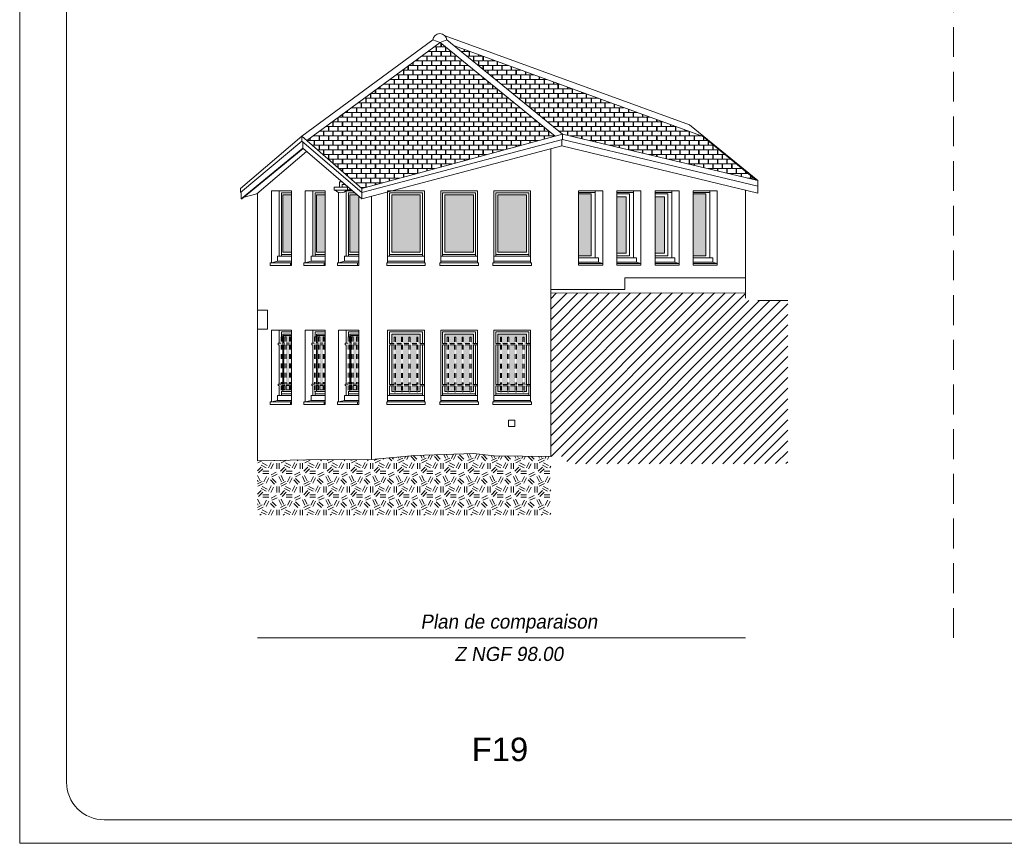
# Model space of a CAD drawing. Extents: x 1304067 to 1304684, y 94 to 123.
# Tile 49 of 57: x 1304509 to 1304530, y 94 to 111. Entities that reach past the tile are written whole.
import ezdxf
from ezdxf.enums import TextEntityAlignment as Align

# ---------------------------------------------------------------- set-up
doc = ezdxf.new("R2010")
doc.units = 0
doc.header["$LTSCALE"] = 0.1
doc.linetypes.add('CACHE', pattern=[9.525, 6.35, -3.175])
doc.linetypes.add('Grille', pattern=[0.4, 0.2, -0.2])
doc.layers.get('0').update_dxf_attribs({"lineweight": 9})
for name, color, linetype, lineweight in [('0_Cadre', 7, 'Continuous', 9), ('_Alti', 115, 'Continuous', 9), ('_Fenêtres', 39, 'Continuous', 9), ('_Fenêtres_Habillage', 7, 'Continuous', 9), ('_TN', 37, 'Continuous', 9), ('_Toiture', 250, 'Continuous', 9), ('Bâti_Hachure', 254, 'Continuous', 9), ('Bâti_Ligne', 7, 'Continuous', 9), ('Equipement façade', 251, 'Continuous', 9), ('Garde-corps', 251, 'Grille', 9)]:
    doc.layers.add(name, color=color, linetype=linetype, lineweight=lineweight)
doc.layers.add('_Toiture_Habillage', color=7, linetype='Continuous', lineweight=9, true_color=0xa84e24)
doc.styles.add('ECRITURE2', font='BKANT.TTF', dxfattribs={"width": 1.001, "oblique": 18})
doc.styles.get("Standard").update_dxf_attribs({"font": 'arial.ttf'})
pattern_1 = [(90, (0, 0), (-0.2, 0.2), [0.1, -0.1]), (90, (0.008, 0), (-0.2, 0.2), [0.1, -0.1]), (0, (0, 0.1), (0.2, 0.2), [0.096, -0.104]), (0, (0.104, 0.1), (0.2, 0.2), [0.096, -0.104]), (90, (0.096, 0.1), (-0.2, 0.2), [0.1, -0.1]), (90, (0.104, 0.1), (-0.2, 0.2), [0.1, -0.1]), (0, (0.008, 0), (0.2, 0.2), [0.192, -0.008])]

msp = doc.modelspace()

# ---------------------------------------------------------------- hatches: boundary and pattern name
at = {"layer": '_Fenêtres_Habillage'}
h = msp.add_hatch(color=155, dxfattribs=at)
h.dxf.hatch_style = 1
h.set_gradient(color1=(76, 114, 153), name='CYLINDER')
h.paths.add_polyline_path([(1304514.426, 107.442), (1304514.614, 107.442), (1304514.614, 106.221), (1304514.426, 106.221)])
h = msp.add_hatch(color=155, dxfattribs=at)
h.dxf.hatch_style = 1
h.set_gradient(color1=(76, 114, 153), name='CYLINDER')
h.paths.add_polyline_path([(1304515.143, 107.442), (1304515.331, 107.442), (1304515.331, 106.221), (1304515.143, 106.221)])
h = msp.add_hatch(color=155, dxfattribs=at)
h.dxf.hatch_style = 1
h.set_gradient(color1=(76, 114, 153), name='CYLINDER')
h.paths.add_polyline_path([(1304516.045, 107.411), (1304516.009, 107.442), (1304515.857, 107.442), (1304515.857, 106.221), (1304516.045, 106.221)])
h = msp.add_hatch(color=155, dxfattribs=at)
h.dxf.hatch_style = 1
h.set_gradient(color1=(76, 114, 153), name='CYLINDER')
h.paths.add_polyline_path([(1304517.36, 107.442), (1304516.749, 107.442), (1304516.749, 106.221), (1304517.36, 106.221)])
h = msp.add_hatch(color=155, dxfattribs=at)
h.dxf.hatch_style = 1
h.set_gradient(color1=(76, 114, 153), name='CYLINDER')
h.paths.add_polyline_path([(1304518.492, 107.442), (1304517.882, 107.442), (1304517.882, 106.221), (1304518.492, 106.221)])
h = msp.add_hatch(color=155, dxfattribs=at)
h.dxf.hatch_style = 1
h.set_gradient(color1=(76, 114, 153), name='CYLINDER')
h.paths.add_polyline_path([(1304519.625, 107.442), (1304519.014, 107.442), (1304519.014, 106.221), (1304519.625, 106.221)])
h = msp.add_hatch(color=155, dxfattribs=at)
h.dxf.hatch_style = 1
h.set_gradient(color1=(76, 114, 153), name='CYLINDER')
h.paths.add_polyline_path([(1304521.006, 107.462), (1304520.737, 107.462), (1304520.737, 106.14), (1304521.006, 106.14)])
h = msp.add_hatch(color=155, dxfattribs=at)
h.dxf.hatch_style = 1
h.set_gradient(color1=(76, 114, 153), name='CYLINDER')
h.paths.add_polyline_path([(1304521.751, 107.401), (1304521.553, 107.401), (1304521.553, 106.196), (1304521.751, 106.196)])
h = msp.add_hatch(color=155, dxfattribs=at)
h.dxf.hatch_style = 1
h.set_gradient(color1=(76, 114, 153), name='CYLINDER')
h.paths.add_polyline_path([(1304522.565, 107.401), (1304522.366, 107.401), (1304522.366, 106.196), (1304522.565, 106.196)])
h = msp.add_hatch(color=155, dxfattribs=at)
h.dxf.hatch_style = 1
h.set_gradient(color1=(76, 114, 153), name='CYLINDER')
h.paths.add_polyline_path([(1304523.449, 107.462), (1304523.18, 107.462), (1304523.18, 106.14), (1304523.449, 106.14)])
h = msp.add_hatch(color=155, dxfattribs=at)
h.dxf.hatch_style = 1
h.set_gradient(color1=(76, 114, 153), name='CYLINDER')
h.paths.add_polyline_path([(1304514.568, 104.248), (1304514.497, 104.248), (1304514.497, 103.407), (1304514.568, 103.407)])
h.paths.add_polyline_path([(1304514.614, 104.277), (1304514.614, 104.443), (1304514.444, 104.443), (1304514.444, 104.277), (1304514.472, 104.277), (1304514.472, 104.414), (1304514.497, 104.414), (1304514.497, 104.277), (1304514.568, 104.277), (1304514.568, 104.414), (1304514.594, 104.414), (1304514.594, 104.277)])
h.paths.add_polyline_path([(1304514.444, 104.248), (1304514.444, 103.407), (1304514.472, 103.407), (1304514.472, 104.248)])
h.paths.add_polyline_path([(1304514.614, 103.407), (1304514.614, 104.248), (1304514.594, 104.248), (1304514.594, 103.407)])
h.paths.add_polyline_path([(1304514.497, 103.283), (1304514.568, 103.283), (1304514.568, 103.379), (1304514.497, 103.379)])
h.paths.add_polyline_path([(1304514.594, 103.283), (1304514.614, 103.283), (1304514.614, 103.379), (1304514.594, 103.379)])
h.paths.add_polyline_path([(1304514.444, 103.379), (1304514.444, 103.283), (1304514.472, 103.283), (1304514.472, 103.379)])
h = msp.add_hatch(color=155, dxfattribs=at)
h.dxf.hatch_style = 1
h.set_gradient(color1=(76, 114, 153), name='CYLINDER')
h.paths.add_polyline_path([(1304515.285, 104.248), (1304515.214, 104.248), (1304515.214, 103.407), (1304515.285, 103.407)])
h.paths.add_polyline_path([(1304515.331, 104.277), (1304515.331, 104.443), (1304515.161, 104.443), (1304515.161, 104.277), (1304515.189, 104.277), (1304515.189, 104.414), (1304515.214, 104.414), (1304515.214, 104.277), (1304515.285, 104.277), (1304515.285, 104.414), (1304515.311, 104.414), (1304515.311, 104.277)])
h.paths.add_polyline_path([(1304515.161, 104.248), (1304515.161, 103.407), (1304515.189, 103.407), (1304515.189, 104.248)])
h.paths.add_polyline_path([(1304515.331, 103.407), (1304515.331, 104.248), (1304515.311, 104.248), (1304515.311, 103.407)])
h.paths.add_polyline_path([(1304515.214, 103.283), (1304515.285, 103.283), (1304515.285, 103.379), (1304515.214, 103.379)])
h.paths.add_polyline_path([(1304515.311, 103.283), (1304515.331, 103.283), (1304515.331, 103.379), (1304515.311, 103.379)])
h.paths.add_polyline_path([(1304515.161, 103.379), (1304515.161, 103.283), (1304515.189, 103.283), (1304515.189, 103.379)])
h = msp.add_hatch(color=155, dxfattribs=at)
h.dxf.hatch_style = 1
h.set_gradient(color1=(76, 114, 153), name='CYLINDER')
h.paths.add_polyline_path([(1304515.999, 104.248), (1304515.928, 104.248), (1304515.928, 103.407), (1304515.999, 103.407)])
h.paths.add_polyline_path([(1304516.045, 104.277), (1304516.045, 104.443), (1304515.875, 104.443), (1304515.875, 104.277), (1304515.902, 104.277), (1304515.902, 104.414), (1304515.928, 104.414), (1304515.928, 104.277), (1304515.999, 104.277), (1304515.999, 104.414), (1304516.024, 104.414), (1304516.024, 104.277)])
h.paths.add_polyline_path([(1304515.875, 104.248), (1304515.875, 103.407), (1304515.902, 103.407), (1304515.902, 104.248)])
h.paths.add_polyline_path([(1304516.045, 103.407), (1304516.045, 104.248), (1304516.024, 104.248), (1304516.024, 103.407)])
h.paths.add_polyline_path([(1304515.928, 103.283), (1304515.999, 103.283), (1304515.999, 103.379), (1304515.928, 103.379)])
h.paths.add_polyline_path([(1304516.024, 103.283), (1304516.045, 103.283), (1304516.045, 103.379), (1304516.024, 103.379)])
h.paths.add_polyline_path([(1304515.875, 103.379), (1304515.875, 103.283), (1304515.902, 103.283), (1304515.902, 103.379)])
h = msp.add_hatch(color=155, dxfattribs=at)
h.dxf.hatch_style = 1
h.set_gradient(color1=(76, 114, 153), name='CYLINDER')
h.paths.add_polyline_path([(1304516.957, 104.243), (1304516.828, 104.243), (1304516.828, 103.399), (1304516.957, 103.399)])
h.paths.add_polyline_path([(1304517.117, 104.243), (1304516.983, 104.243), (1304516.983, 103.399), (1304517.117, 103.399)])
h.paths.add_polyline_path([(1304517.283, 104.243), (1304517.143, 104.243), (1304517.143, 103.399), (1304517.283, 103.399)])
h.paths.add_polyline_path([(1304517.36, 104.243), (1304517.309, 104.243), (1304517.309, 103.399), (1304517.36, 103.399)])
h.paths.add_polyline_path([(1304517.36, 104.473), (1304516.749, 104.473), (1304516.749, 104.272), (1304516.802, 104.272), (1304516.802, 104.409), (1304516.828, 104.409), (1304516.828, 104.272), (1304516.957, 104.272), (1304516.957, 104.409), (1304516.983, 104.409), (1304516.983, 104.272), (1304517.117, 104.272), (1304517.117, 104.409), (1304517.143, 104.409), (1304517.143, 104.272), (1304517.283, 104.272), (1304517.283, 104.409), (1304517.309, 104.409), (1304517.309, 104.272), (1304517.36, 104.272)])
h.paths.add_polyline_path([(1304516.749, 104.243), (1304516.749, 103.399), (1304516.802, 103.399), (1304516.802, 104.243)])
h.paths.add_polyline_path([(1304517.143, 103.253), (1304517.283, 103.253), (1304517.283, 103.37), (1304517.143, 103.37)])
h.paths.add_polyline_path([(1304516.749, 103.253), (1304516.802, 103.253), (1304516.802, 103.37), (1304516.749, 103.37)])
h.paths.add_polyline_path([(1304516.828, 103.253), (1304516.957, 103.253), (1304516.957, 103.37), (1304516.828, 103.37)])
h.paths.add_polyline_path([(1304517.309, 103.253), (1304517.36, 103.253), (1304517.36, 103.37), (1304517.309, 103.37)])
h.paths.add_polyline_path([(1304516.983, 103.253), (1304517.117, 103.253), (1304517.117, 103.37), (1304516.983, 103.37)])
h = msp.add_hatch(color=155, dxfattribs=at)
h.dxf.hatch_style = 1
h.set_gradient(color1=(76, 114, 153), name='CYLINDER')
h.paths.add_polyline_path([(1304518.09, 104.243), (1304517.961, 104.243), (1304517.961, 103.399), (1304518.09, 103.399)])
h.paths.add_polyline_path([(1304518.25, 104.243), (1304518.116, 104.243), (1304518.116, 103.399), (1304518.25, 103.399)])
h.paths.add_polyline_path([(1304518.415, 104.243), (1304518.276, 104.243), (1304518.276, 103.399), (1304518.415, 103.399)])
h.paths.add_polyline_path([(1304518.492, 104.243), (1304518.441, 104.243), (1304518.441, 103.399), (1304518.492, 103.399)])
h.paths.add_polyline_path([(1304518.492, 104.473), (1304517.882, 104.473), (1304517.882, 104.272), (1304517.935, 104.272), (1304517.935, 104.409), (1304517.961, 104.409), (1304517.961, 104.272), (1304518.09, 104.272), (1304518.09, 104.409), (1304518.116, 104.409), (1304518.116, 104.272), (1304518.25, 104.272), (1304518.25, 104.409), (1304518.276, 104.409), (1304518.276, 104.272), (1304518.415, 104.272), (1304518.415, 104.409), (1304518.441, 104.409), (1304518.441, 104.272), (1304518.492, 104.272)])
h.paths.add_polyline_path([(1304517.882, 104.243), (1304517.882, 103.399), (1304517.935, 103.399), (1304517.935, 104.243)])
h.paths.add_polyline_path([(1304518.276, 103.253), (1304518.415, 103.253), (1304518.415, 103.37), (1304518.276, 103.37)])
h.paths.add_polyline_path([(1304517.882, 103.253), (1304517.935, 103.253), (1304517.935, 103.37), (1304517.882, 103.37)])
h.paths.add_polyline_path([(1304517.961, 103.253), (1304518.09, 103.253), (1304518.09, 103.37), (1304517.961, 103.37)])
h.paths.add_polyline_path([(1304518.441, 103.253), (1304518.492, 103.253), (1304518.492, 103.37), (1304518.441, 103.37)])
h.paths.add_polyline_path([(1304518.116, 103.253), (1304518.25, 103.253), (1304518.25, 103.37), (1304518.116, 103.37)])
h = msp.add_hatch(color=155, dxfattribs=at)
h.dxf.hatch_style = 1
h.set_gradient(color1=(76, 114, 153), name='CYLINDER')
h.paths.add_polyline_path([(1304519.222, 104.243), (1304519.093, 104.243), (1304519.093, 103.399), (1304519.222, 103.399)])
h.paths.add_polyline_path([(1304519.382, 104.243), (1304519.248, 104.243), (1304519.248, 103.399), (1304519.382, 103.399)])
h.paths.add_polyline_path([(1304519.548, 104.243), (1304519.408, 104.243), (1304519.408, 103.399), (1304519.548, 103.399)])
h.paths.add_polyline_path([(1304519.625, 104.243), (1304519.574, 104.243), (1304519.574, 103.399), (1304519.625, 103.399)])
h.paths.add_polyline_path([(1304519.625, 104.473), (1304519.014, 104.473), (1304519.014, 104.272), (1304519.067, 104.272), (1304519.067, 104.409), (1304519.093, 104.409), (1304519.093, 104.272), (1304519.222, 104.272), (1304519.222, 104.409), (1304519.248, 104.409), (1304519.248, 104.272), (1304519.382, 104.272), (1304519.382, 104.409), (1304519.408, 104.409), (1304519.408, 104.272), (1304519.548, 104.272), (1304519.548, 104.409), (1304519.574, 104.409), (1304519.574, 104.272), (1304519.625, 104.272)])
h.paths.add_polyline_path([(1304519.014, 104.243), (1304519.014, 103.399), (1304519.067, 103.399), (1304519.067, 104.243)])
h.paths.add_polyline_path([(1304519.408, 103.253), (1304519.548, 103.253), (1304519.548, 103.37), (1304519.408, 103.37)])
h.paths.add_polyline_path([(1304519.014, 103.253), (1304519.067, 103.253), (1304519.067, 103.37), (1304519.014, 103.37)])
h.paths.add_polyline_path([(1304519.093, 103.253), (1304519.222, 103.253), (1304519.222, 103.37), (1304519.093, 103.37)])
h.paths.add_polyline_path([(1304519.574, 103.253), (1304519.625, 103.253), (1304519.625, 103.37), (1304519.574, 103.37)])
h.paths.add_polyline_path([(1304519.248, 103.253), (1304519.382, 103.253), (1304519.382, 103.37), (1304519.248, 103.37)])
at = {"layer": '_TN'}
h = msp.add_hatch(dxfattribs=at)
h.set_pattern_fill('G_GEOLOG_2', color=256, scale=0.5)
h.set_pattern_definition([(0, (0, 0), (0.5, 0.5), [0.125, -0.375]), (0, (0, 0.05), (0.5, 0.5), [0.125, -0.375]), (90, (0.3, 0.1), (-0.5, 0.5), [0.125, -0.375]), (90, (0.35, 0.1), (-0.5, 0.5), [0.125, -0.375]), (45, (0.375, 0.05), (6e-17, 0.50000000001), [0.125, -0.582106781]), (45, (0.41, 0.015), (6e-17, 0.50000000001), [0.125, -0.582106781]), (135, (0.25, 0.275), (-0.50000000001, 6e-17), [0.125, -0.582106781]), (135, (0.285, 0.31), (-0.50000000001, 6e-17), [0.125, -0.582106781]), (26.5650512, (0.375, 0.275), (0.5, 2e-10), [0.125, -0.9930339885]), (26.5650512, (0.395, 0.23), (0.5, 2e-10), [0.125, -0.9930339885]), (26.5650512, (0.175, 0.475), (0.5, 2e-10), [0.125, -0.9930339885]), (26.5650512, (0.195, 0.43), (0.5, 2e-10), [0.125, -0.9930339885]), (63.43494882, (0.125, 0.125), (2.5e-11, 0.5), [0.125, -0.9930339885]), (63.43494882, (0.17, 0.1), (2.5e-11, 0.5), [0.125, -0.9930339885]), (63.43494882, (0.07, 0.3), (2.5e-11, 0.5), [0.125, -0.9930339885]), (63.43494882, (0.025, 0.325), (2.5e-11, 0.5), [0.125, -0.9930339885]), (116.5650512, (0.445, 0.345), (-2e-10, 0.5), [0.125, -0.9930339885]), (116.5650512, (0.4, 0.325), (-2e-10, 0.5), [0.125, -0.9930339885]), (153.43494882, (0.075, 0.125), (-0.5, 2.5e-11), [0.125, -0.9930339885]), (153.43494882, (0.095, 0.17), (-0.5, 2.5e-11), [0.125, -0.9930339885])])
h.paths.add_polyline_path([(1304520.141, 101.868), (1304518.934, 101.876), (1304518.496, 101.93), (1304517.24, 101.889), (1304516.32, 101.803), (1304514.934, 101.795), (1304513.884, 101.769), (1304513.884, 100.611), (1304520.141, 100.611)])
at = {"layer": '_Toiture_Habillage'}
h = msp.add_hatch(dxfattribs=at)
h.set_pattern_fill('G_TUILE_6', color=256, scale=0.2)
h.set_pattern_definition(pattern_1)
h.paths.add_polyline_path([(1304517.78, 110.693), (1304514.937, 108.6), (1304516.112, 107.58), (1304520.234, 108.695)])
h = msp.add_hatch(dxfattribs=at)
h.set_pattern_fill('G_TUILE_6', color=256, scale=0.2)
h.set_pattern_definition(pattern_1)
h.paths.add_polyline_path([(1304518.088, 110.615), (1304520.394, 108.738), (1304524.523, 107.756), (1304523.37, 108.697)])
at = {"layer": 'Bâti_Hachure'}
h = msp.add_hatch(dxfattribs=at)
h.set_pattern_fill('ANSI31', color=256, scale=0.05)
h.set_pattern_definition([(45, (1549826.63166, 4222370.22646), (-0.1122532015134, 0.1122532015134), [])])
h.paths.add_polyline_path([(1304525.195, 101.712), (1304525.195, 105.189), (1304524.292, 105.189), (1304524.292, 105.355), (1304520.141, 105.346), (1304520.141, 101.868), (1304520.485, 101.864), (1304520.485, 101.711)])

# ---------------------------------------------------------------- linework, layer by layer
at = {"layer": '0_Cadre'}
msp.add_lwpolyline([(1304508.815, 123.32), (1304550.815, 123.32), (1304550.815, 93.62), (1304508.815, 93.62)], close=True, dxfattribs=at)
msp.add_lwpolyline([(1304510.615, 94.12), (1304549.515, 94.12, 0.414214), (1304550.315, 94.92), (1304550.315, 122.02, 0.414214), (1304549.515, 122.82), (1304510.615, 122.82, 0.414214), (1304509.815, 122.02), (1304509.815, 94.92, 0.414214)], format="xyb", close=True, dxfattribs=at)
at = {"layer": '0_Cadre', "linetype": 'CACHE', "flags": 128}
msp.add_lwpolyline([(1304528.728, 98), (1304528.728, 115.096)], dxfattribs=at)
at = {"layer": '_Alti'}
msp.add_line((1304513.884, 98), (1304524.292, 98), dxfattribs=at)
at = {"layer": '_Fenêtres', "elevation": 0, "flags": 128}
for points in [[(1304521.092, 106.1), (1304521.092, 107.528)], [(1304514.614, 107.488), (1304514.398, 107.488), (1304514.398, 106.133)], [(1304514.614, 106.221), (1304514.426, 106.221), (1304514.426, 107.442), (1304514.614, 107.442)], [(1304515.331, 107.488), (1304515.115, 107.488), (1304515.115, 106.133)], [(1304515.331, 106.221), (1304515.143, 106.221), (1304515.143, 107.442), (1304515.331, 107.442)], [(1304515.956, 107.488), (1304515.828, 107.488), (1304515.828, 106.133)], [(1304516.045, 106.221), (1304515.857, 106.221), (1304515.857, 107.442), (1304516.009, 107.442)], [(1304520.737, 107.495), (1304521.092, 107.495)], [(1304520.737, 107.462), (1304521.006, 107.462)], [(1304521.006, 107.462), (1304521.006, 106.14)], [(1304521.553, 107.495), (1304521.908, 107.495)], [(1304521.553, 107.462), (1304521.822, 107.462)], [(1304521.553, 107.401), (1304521.751, 107.401), (1304521.751, 106.196), (1304521.553, 106.196)], [(1304521.822, 107.462), (1304521.822, 106.14)], [(1304522.636, 107.462), (1304522.636, 106.14)], [(1304523.18, 107.495), (1304523.535, 107.495)], [(1304514.398, 106.171), (1304514.614, 106.171)], [(1304515.115, 106.171), (1304515.331, 106.171)], [(1304515.828, 106.171), (1304516.045, 106.171)], [(1304520.737, 106.14), (1304521.006, 106.14)], [(1304520.737, 106.1), (1304521.092, 106.1)], [(1304521.092, 106.1), (1304521.157, 106.1)], [(1304521.157, 106.009), (1304521.157, 106.1)], [(1304521.553, 106.14), (1304521.822, 106.14)], [(1304521.553, 106.1), (1304521.908, 106.1)], [(1304522.366, 106.1), (1304522.722, 106.1)], [(1304523.18, 106.14), (1304523.449, 106.14)], [(1304523.18, 106.1), (1304523.535, 106.1)], [(1304514.614, 104.519), (1304514.398, 104.519), (1304514.398, 104.414)], [(1304514.426, 104.277), (1304514.426, 104.473), (1304514.614, 104.473)], [(1304514.444, 104.277), (1304514.444, 104.443), (1304514.614, 104.443)], [(1304515.331, 104.519), (1304515.115, 104.519), (1304515.115, 104.414)], [(1304515.143, 104.277), (1304515.143, 104.473), (1304515.331, 104.473)], [(1304515.161, 104.277), (1304515.161, 104.443), (1304515.331, 104.443)], [(1304516.045, 104.519), (1304515.828, 104.519), (1304515.828, 104.414)], [(1304515.857, 104.277), (1304515.857, 104.473), (1304516.045, 104.473)], [(1304515.875, 104.277), (1304515.875, 104.443), (1304516.045, 104.443)], [(1304514.426, 103.407), (1304514.426, 104.248)], [(1304514.444, 103.407), (1304514.444, 104.248)], [(1304515.143, 103.407), (1304515.143, 104.248)], [(1304515.161, 103.407), (1304515.161, 104.248)], [(1304515.857, 103.407), (1304515.857, 104.248)], [(1304515.875, 103.407), (1304515.875, 104.248)], [(1304514.472, 103.253), (1304514.426, 103.253), (1304514.426, 103.379)], [(1304514.472, 103.283), (1304514.444, 103.283), (1304514.444, 103.379)], [(1304515.189, 103.253), (1304515.143, 103.253), (1304515.143, 103.379)], [(1304515.189, 103.283), (1304515.161, 103.283), (1304515.161, 103.379)], [(1304515.902, 103.253), (1304515.857, 103.253), (1304515.857, 103.379)], [(1304515.902, 103.283), (1304515.875, 103.283), (1304515.875, 103.379)], [(1304514.398, 103.252), (1304514.398, 103.164)], [(1304514.398, 103.203), (1304514.614, 103.203)], [(1304514.568, 103.283), (1304514.497, 103.283)], [(1304514.568, 103.253), (1304514.497, 103.253)], [(1304514.614, 103.283), (1304514.594, 103.283)], [(1304514.614, 103.253), (1304514.594, 103.253)], [(1304515.115, 103.252), (1304515.115, 103.164)], [(1304515.115, 103.203), (1304515.331, 103.203)], [(1304515.285, 103.283), (1304515.214, 103.283)], [(1304515.285, 103.253), (1304515.214, 103.253)], [(1304515.331, 103.283), (1304515.311, 103.283)], [(1304515.331, 103.253), (1304515.311, 103.253)], [(1304515.828, 103.252), (1304515.828, 103.164)], [(1304515.828, 103.203), (1304516.045, 103.203)], [(1304515.999, 103.283), (1304515.928, 103.283)], [(1304515.999, 103.253), (1304515.928, 103.253)], [(1304516.045, 103.283), (1304516.024, 103.283)], [(1304516.045, 103.253), (1304516.024, 103.253)]]:
    msp.add_lwpolyline(points, dxfattribs=at)
at = {"layer": '_Fenêtres', "elevation": 0}
for points in [[(1304516.703, 106.133), (1304516.703, 107.488), (1304517.406, 107.488), (1304517.406, 106.133)], [(1304517.836, 106.133), (1304517.836, 107.488), (1304518.538, 107.488), (1304518.538, 106.133)], [(1304518.968, 106.133), (1304518.968, 107.488), (1304519.671, 107.488), (1304519.671, 106.133)], [(1304517.406, 106.171), (1304516.703, 106.171)], [(1304518.538, 106.171), (1304517.836, 106.171)], [(1304519.671, 106.171), (1304518.968, 106.171)], [(1304516.703, 104.272), (1304516.703, 104.519), (1304517.406, 104.519), (1304517.406, 104.272)], [(1304516.749, 104.272), (1304516.749, 104.473), (1304517.36, 104.473), (1304517.36, 104.272)], [(1304517.836, 104.272), (1304517.836, 104.519), (1304518.538, 104.519), (1304518.538, 104.272)], [(1304517.882, 104.272), (1304517.882, 104.473), (1304518.492, 104.473), (1304518.492, 104.272)], [(1304518.968, 104.272), (1304518.968, 104.519), (1304519.671, 104.519), (1304519.671, 104.272)], [(1304519.014, 104.272), (1304519.014, 104.473), (1304519.625, 104.473), (1304519.625, 104.272)], [(1304516.703, 103.399), (1304516.703, 104.243)], [(1304516.749, 103.399), (1304516.749, 104.243)], [(1304517.36, 104.243), (1304517.36, 103.399)], [(1304517.406, 104.243), (1304517.406, 103.399)], [(1304517.836, 103.399), (1304517.836, 104.243)], [(1304517.882, 103.399), (1304517.882, 104.243)], [(1304518.492, 104.243), (1304518.492, 103.399)], [(1304518.538, 104.243), (1304518.538, 103.399)], [(1304518.968, 103.399), (1304518.968, 104.243)], [(1304519.014, 103.399), (1304519.014, 104.243)], [(1304519.625, 104.243), (1304519.625, 103.399)], [(1304519.671, 104.243), (1304519.671, 103.399)], [(1304516.703, 103.164), (1304516.703, 103.37)], [(1304516.802, 103.253), (1304516.749, 103.253), (1304516.749, 103.37)], [(1304517.36, 103.37), (1304517.36, 103.253), (1304517.309, 103.253)], [(1304517.406, 103.37), (1304517.406, 103.164)], [(1304517.836, 103.164), (1304517.836, 103.37)], [(1304517.935, 103.253), (1304517.882, 103.253), (1304517.882, 103.37)], [(1304518.492, 103.37), (1304518.492, 103.253), (1304518.441, 103.253)], [(1304518.538, 103.37), (1304518.538, 103.164)], [(1304518.968, 103.164), (1304518.968, 103.37)], [(1304519.067, 103.253), (1304519.014, 103.253), (1304519.014, 103.37)], [(1304519.625, 103.37), (1304519.625, 103.253), (1304519.574, 103.253)], [(1304519.671, 103.37), (1304519.671, 103.164)], [(1304517.406, 103.203), (1304516.703, 103.203)], [(1304516.957, 103.253), (1304516.828, 103.253)], [(1304517.117, 103.253), (1304516.983, 103.253)], [(1304517.283, 103.253), (1304517.143, 103.253)], [(1304518.538, 103.203), (1304517.836, 103.203)], [(1304518.09, 103.253), (1304517.961, 103.253)], [(1304518.25, 103.253), (1304518.116, 103.253)], [(1304518.415, 103.253), (1304518.276, 103.253)], [(1304519.671, 103.203), (1304518.968, 103.203)], [(1304519.222, 103.253), (1304519.093, 103.253)], [(1304519.382, 103.253), (1304519.248, 103.253)], [(1304519.548, 103.253), (1304519.408, 103.253)]]:
    msp.add_lwpolyline(points, dxfattribs=at)
for points in [[(1304517.36, 106.221), (1304516.749, 106.221), (1304516.749, 107.442), (1304517.36, 107.442)], [(1304518.492, 106.221), (1304517.882, 106.221), (1304517.882, 107.442), (1304518.492, 107.442)], [(1304519.625, 106.221), (1304519.014, 106.221), (1304519.014, 107.442), (1304519.625, 107.442)]]:
    msp.add_lwpolyline(points, close=True, dxfattribs=at)
at = {"layer": '_Fenêtres', "flags": 128}
for points in [[(1304522.366, 107.495), (1304522.722, 107.495)], [(1304522.366, 107.462), (1304522.636, 107.462)], [(1304522.366, 107.401), (1304522.565, 107.401), (1304522.565, 106.196), (1304522.366, 106.196)], [(1304523.18, 107.462), (1304523.449, 107.462)], [(1304523.449, 107.462), (1304523.449, 106.14)], [(1304522.366, 106.14), (1304522.636, 106.14)]]:
    msp.add_lwpolyline(points, dxfattribs=at)
at = {"layer": '_TN', "flags": 128}
for points in [[(1304516.32, 101.803), (1304517.24, 101.889)], [(1304517.24, 101.889), (1304518.496, 101.93), (1304518.934, 101.876), (1304520.141, 101.868)], [(1304516.32, 101.803), (1304514.934, 101.795), (1304513.884, 101.769)]]:
    msp.add_lwpolyline(points, dxfattribs=at)
at = {"layer": '_Toiture', "flags": 128}
msp.add_lwpolyline([(1304514.833, 108.69), (1304517.624, 110.745, -0.877381), (1304517.928, 110.745)], format="xyb", dxfattribs=at)
at = {"layer": '_Toiture', "elevation": 0, "flags": 128}
for points in [[(1304514.937, 108.6), (1304517.78, 110.693), (1304520.234, 108.695)], [(1304517.78, 110.693), (1304517.624, 110.745)], [(1304517.78, 110.693), (1304517.928, 110.745)], [(1304517.887, 110.831), (1304523.101, 108.938)], [(1304517.928, 110.745), (1304520.394, 108.738)], [(1304518.088, 110.615), (1304523.416, 108.681)], [(1304524.559, 107.747), (1304523.101, 108.938)], [(1304516.112, 107.58), (1304514.833, 108.69)], [(1304516.112, 107.491), (1304514.833, 108.583)], [(1304516.112, 107.58), (1304520.394, 108.738), (1304520.394, 108.62), (1304516.112, 107.491)], [(1304520.375, 108.484), (1304520.375, 108.615)], [(1304520.394, 108.738), (1304524.559, 107.747)], [(1304524.559, 107.63), (1304520.394, 108.62)], [(1304524.523, 107.756), (1304523.37, 108.697)], [(1304514.853, 108.436), (1304513.542, 107.354)], [(1304514.859, 108.431), (1304513.553, 107.354), (1304513.542, 107.354)], [(1304514.935, 108.366), (1304513.872, 107.465)], [(1304516.112, 107.354), (1304514.853, 108.436)], [(1304520.375, 108.484), (1304516.112, 107.354)], [(1304513.524, 107.58), (1304513.524, 107.491)], [(1304516.112, 107.58), (1304516.112, 107.354)], [(1304513.542, 107.507), (1304513.542, 107.354)], [(1304513.872, 107.465), (1304513.604, 107.396)]]:
    msp.add_lwpolyline(points, dxfattribs=at)
at = {"layer": '_Toiture', "flags": 128}
for points in [[(1304514.833, 108.69), (1304513.524, 107.58)], [(1304514.833, 108.583), (1304513.524, 107.491)], [(1304514.833, 108.69), (1304514.833, 108.583)], [(1304514.853, 108.566), (1304514.853, 108.436)], [(1304520.375, 108.484), (1304524.559, 107.476), (1304524.559, 107.63)], [(1304524.559, 107.63), (1304524.559, 107.747)]]:
    msp.add_lwpolyline(points, dxfattribs=at)
at = {"layer": 'Bâti_Ligne', "elevation": 0, "flags": 128}
for points in [[(1304520.141, 101.868), (1304520.141, 108.422)], [(1304514.347, 107.528), (1304514.347, 106.133)], [(1304515.064, 107.528), (1304515.064, 106.133)], [(1304515.778, 107.528), (1304515.778, 106.133)], [(1304520.737, 107.528), (1304521.25, 107.528)], [(1304521.25, 107.528), (1304521.25, 105.982)], [(1304521.553, 107.528), (1304522.066, 107.528)], [(1304521.553, 107.528), (1304521.553, 105.982)], [(1304521.908, 107.528), (1304521.908, 106.1), (1304521.973, 106.1)], [(1304522.066, 107.528), (1304522.066, 105.982)], [(1304522.366, 107.528), (1304522.879, 107.528)], [(1304522.366, 107.528), (1304522.366, 105.982)], [(1304522.786, 106.1), (1304522.722, 106.1), (1304522.722, 107.528)], [(1304522.879, 107.528), (1304522.879, 105.982)], [(1304523.18, 107.528), (1304523.693, 107.528)], [(1304523.18, 107.528), (1304523.18, 105.982)], [(1304523.535, 107.528), (1304523.535, 106.1), (1304523.599, 106.1)], [(1304523.693, 107.528), (1304523.693, 105.982)], [(1304513.884, 107.475), (1304513.884, 101.769)], [(1304516.32, 107.401), (1304516.32, 101.803)], [(1304514.614, 106.028), (1304514.315, 106.028), (1304514.315, 106.133), (1304514.614, 106.133)], [(1304515.331, 106.028), (1304515.032, 106.028), (1304515.032, 106.133), (1304515.331, 106.133)], [(1304516.045, 106.028), (1304515.746, 106.028), (1304515.746, 106.133), (1304516.045, 106.133)], [(1304516.663, 106.133), (1304517.446, 106.133)], [(1304517.796, 106.133), (1304518.578, 106.133)], [(1304518.928, 106.133), (1304519.711, 106.133)], [(1304521.973, 106.009), (1304521.973, 106.1)], [(1304522.786, 106.009), (1304522.786, 106.1)], [(1304523.599, 106.009), (1304523.599, 106.1)], [(1304514.184, 105.996), (1304514.315, 106.028)], [(1304514.59, 105.996), (1304514.59, 105.939)], [(1304514.901, 105.996), (1304515.032, 106.028)], [(1304515.307, 105.996), (1304515.307, 105.939)], [(1304515.615, 105.996), (1304515.746, 106.028)], [(1304516.021, 105.996), (1304516.021, 105.939)], [(1304516.663, 106.028), (1304517.446, 106.028)], [(1304517.796, 106.028), (1304518.578, 106.028)], [(1304518.928, 106.028), (1304519.711, 106.028)], [(1304520.737, 106.009), (1304521.157, 106.009), (1304521.25, 105.982)], [(1304521.553, 106.009), (1304521.973, 106.009), (1304522.066, 105.982)], [(1304522.366, 106.009), (1304522.786, 106.009), (1304522.879, 105.982)], [(1304523.18, 106.009), (1304523.599, 106.009), (1304523.693, 105.982)], [(1304520.141, 105.346), (1304524.294, 105.355)], [(1304514.347, 104.559), (1304514.347, 104.277)], [(1304515.064, 104.559), (1304515.064, 104.277)], [(1304515.778, 104.559), (1304515.778, 104.277)], [(1304514.347, 104.248), (1304514.347, 103.407)], [(1304515.064, 104.248), (1304515.064, 103.407)], [(1304515.778, 104.248), (1304515.778, 103.407)], [(1304514.347, 103.379), (1304514.347, 103.164)], [(1304515.064, 103.379), (1304515.064, 103.164)], [(1304515.778, 103.379), (1304515.778, 103.164)], [(1304514.614, 103.06), (1304514.315, 103.06), (1304514.315, 103.164), (1304514.614, 103.164)], [(1304515.331, 103.06), (1304515.032, 103.06), (1304515.032, 103.164), (1304515.331, 103.164)], [(1304516.045, 103.06), (1304515.746, 103.06), (1304515.746, 103.164), (1304516.045, 103.164)], [(1304516.663, 103.164), (1304517.446, 103.164)], [(1304517.796, 103.164), (1304518.578, 103.164)], [(1304518.928, 103.164), (1304519.711, 103.164)], [(1304514.184, 103.028), (1304514.315, 103.06)], [(1304514.59, 103.028), (1304514.59, 102.97)], [(1304514.901, 103.028), (1304515.032, 103.06)], [(1304515.307, 103.028), (1304515.307, 102.97)], [(1304515.615, 103.028), (1304515.746, 103.06)], [(1304516.021, 103.028), (1304516.021, 102.97)], [(1304516.663, 103.06), (1304517.446, 103.06)], [(1304517.796, 103.06), (1304518.578, 103.06)], [(1304518.928, 103.06), (1304519.711, 103.06)]]:
    msp.add_lwpolyline(points, dxfattribs=at)
at = {"layer": 'Bâti_Ligne', "elevation": 0}
for points in [[(1304514.614, 105.996), (1304514.184, 105.996), (1304514.184, 107.528), (1304514.614, 107.528)], [(1304515.331, 105.996), (1304514.901, 105.996), (1304514.901, 107.528), (1304515.331, 107.528)], [(1304516.663, 107.528), (1304517.446, 107.528), (1304517.446, 105.996), (1304516.663, 105.996)], [(1304517.796, 107.528), (1304518.578, 107.528), (1304518.578, 105.996), (1304517.796, 105.996)], [(1304518.928, 107.528), (1304519.711, 107.528), (1304519.711, 105.996), (1304518.928, 105.996)], [(1304514.614, 103.028), (1304514.184, 103.028), (1304514.184, 104.559), (1304514.614, 104.559)], [(1304515.331, 103.028), (1304514.901, 103.028), (1304514.901, 104.559), (1304515.331, 104.559)], [(1304516.045, 103.028), (1304515.615, 103.028), (1304515.615, 104.559), (1304516.045, 104.559)], [(1304516.663, 104.559), (1304517.446, 104.559), (1304517.446, 103.028), (1304516.663, 103.028)], [(1304517.796, 104.559), (1304518.578, 104.559), (1304518.578, 103.028), (1304517.796, 103.028)], [(1304518.928, 104.559), (1304519.711, 104.559), (1304519.711, 103.028), (1304518.928, 103.028)]]:
    msp.add_lwpolyline(points, close=True, dxfattribs=at)
for points in [[(1304515.777, 107.528), (1304515.909, 107.528)], [(1304516.045, 107.411), (1304516.045, 105.996), (1304515.615, 105.996), (1304515.615, 107.495)]]:
    msp.add_lwpolyline(points, dxfattribs=at)
at = {"layer": 'Bâti_Ligne', "flags": 128}
for points in [[(1304520.737, 107.528), (1304520.737, 105.982)], [(1304524.294, 107.54), (1304524.294, 105.355)]]:
    msp.add_lwpolyline(points, dxfattribs=at)
at = {"layer": 'Bâti_Ligne', "elevation": 0, "flags": 128}
for points in [[(1304514.614, 105.996), (1304514.16, 105.996), (1304514.16, 105.939), (1304514.614, 105.939)], [(1304515.331, 105.996), (1304514.877, 105.996), (1304514.877, 105.939), (1304515.331, 105.939)], [(1304516.045, 105.996), (1304515.591, 105.996), (1304515.591, 105.939), (1304516.045, 105.939)], [(1304517.466, 105.996), (1304516.643, 105.996), (1304516.643, 105.939), (1304517.466, 105.939)], [(1304518.598, 105.996), (1304517.776, 105.996), (1304517.776, 105.939), (1304518.598, 105.939)], [(1304519.731, 105.996), (1304518.908, 105.996), (1304518.908, 105.939), (1304519.731, 105.939)], [(1304521.25, 105.982), (1304521.25, 105.94), (1304520.737, 105.94), (1304520.737, 105.982)], [(1304522.066, 105.982), (1304522.066, 105.94), (1304521.553, 105.94), (1304521.553, 105.982)], [(1304522.879, 105.982), (1304522.879, 105.94), (1304522.366, 105.94), (1304522.366, 105.982)], [(1304523.693, 105.982), (1304523.693, 105.94), (1304523.18, 105.94), (1304523.18, 105.982)], [(1304514.614, 103.028), (1304514.16, 103.028), (1304514.16, 102.97), (1304514.614, 102.97)], [(1304515.331, 103.028), (1304514.877, 103.028), (1304514.877, 102.97), (1304515.331, 102.97)], [(1304516.045, 103.028), (1304515.591, 103.028), (1304515.591, 102.97), (1304516.045, 102.97)], [(1304517.466, 103.028), (1304516.643, 103.028), (1304516.643, 102.97), (1304517.466, 102.97)], [(1304518.598, 103.028), (1304517.776, 103.028), (1304517.776, 102.97), (1304518.598, 102.97)], [(1304519.731, 103.028), (1304518.908, 103.028), (1304518.908, 102.97), (1304519.731, 102.97)]]:
    msp.add_lwpolyline(points, close=True, dxfattribs=at)
at = {"layer": 'Bâti_Ligne', "linetype": 'CACHE', "elevation": 0, "flags": 128}
msp.add_lwpolyline([(1304525.195, 105.189), (1304524.292, 105.189), (1304524.292, 105.355)], dxfattribs=at)
at = {"layer": 'Equipement façade', "elevation": 0}
msp.add_lwpolyline([(1304515.524, 107.604), (1304515.808, 107.604), (1304515.808, 107.54), (1304515.524, 107.54)], close=True, dxfattribs=at)
at = {"layer": 'Equipement façade', "elevation": 0, "flags": 128}
msp.add_lwpolyline([(1304515.542, 107.54, 0.422249), (1304515.79, 107.54)], format="xyb", dxfattribs=at)
for points in [[(1304515.636, 107.604), (1304515.636, 107.721)], [(1304515.636, 107.721), (1304515.685, 107.721)], [(1304515.695, 107.604), (1304515.695, 107.662)], [(1304515.695, 107.662), (1304515.753, 107.662)], [(1304515.796, 107.604), (1304515.796, 107.626)], [(1304515.808, 107.55), (1304515.884, 107.55)]]:
    msp.add_lwpolyline(points, dxfattribs=at)
at = {"layer": 'Equipement façade', "elevation": 0}
for points in [[(1304521.72, 105.421), (1304521.72, 105.673)], [(1304521.72, 105.673), (1304524.294, 105.673)]]:
    msp.add_lwpolyline(points, dxfattribs=at)
at = {"layer": 'Equipement façade'}
msp.add_lwpolyline([(1304520.141, 105.421), (1304521.72, 105.421)], dxfattribs=at)
at = {"layer": 'Equipement façade', "flags": 128}
msp.add_lwpolyline([(1304513.884, 104.984), (1304514.102, 104.984), (1304514.102, 104.582), (1304513.884, 104.582)], dxfattribs=at)
at = {"layer": 'Equipement façade', "elevation": 0, "flags": 128}
msp.add_lwpolyline([(1304519.242, 102.64), (1304519.373, 102.64), (1304519.373, 102.507), (1304519.242, 102.507)], close=True, dxfattribs=at)
at = {"layer": 'Garde-corps', "elevation": 0, "flags": 128}
for points in [[(1304514.415, 104.414), (1304514.389, 104.414)], [(1304514.389, 104.414), (1304514.389, 104.277)], [(1304514.415, 104.414), (1304514.415, 104.277)], [(1304514.497, 104.414), (1304514.472, 104.414)], [(1304514.472, 104.414), (1304514.472, 104.277)], [(1304514.497, 104.414), (1304514.497, 104.277)], [(1304514.568, 104.414), (1304514.568, 104.277)], [(1304514.594, 104.414), (1304514.568, 104.414)], [(1304514.594, 104.414), (1304514.594, 104.277)], [(1304515.132, 104.414), (1304515.106, 104.414)], [(1304515.106, 104.414), (1304515.106, 104.277)], [(1304515.132, 104.414), (1304515.132, 104.277)], [(1304515.214, 104.414), (1304515.189, 104.414)], [(1304515.189, 104.414), (1304515.189, 104.277)], [(1304515.214, 104.414), (1304515.214, 104.277)], [(1304515.285, 104.414), (1304515.285, 104.277)], [(1304515.311, 104.414), (1304515.285, 104.414)], [(1304515.311, 104.414), (1304515.311, 104.277)], [(1304515.846, 104.414), (1304515.82, 104.414)], [(1304515.82, 104.414), (1304515.82, 104.277)], [(1304515.846, 104.414), (1304515.846, 104.277)], [(1304515.928, 104.414), (1304515.902, 104.414)], [(1304515.902, 104.414), (1304515.902, 104.277)], [(1304515.928, 104.414), (1304515.928, 104.277)], [(1304515.999, 104.414), (1304515.999, 104.277)], [(1304516.024, 104.414), (1304515.999, 104.414)], [(1304516.024, 104.414), (1304516.024, 104.277)], [(1304516.828, 104.409), (1304516.802, 104.409)], [(1304516.802, 104.409), (1304516.802, 104.272)], [(1304516.828, 104.409), (1304516.828, 104.272)], [(1304516.983, 104.409), (1304516.957, 104.409)], [(1304516.957, 104.409), (1304516.957, 104.272)], [(1304516.983, 104.409), (1304516.983, 104.272)], [(1304517.143, 104.409), (1304517.117, 104.409)], [(1304517.117, 104.409), (1304517.117, 104.272)], [(1304517.143, 104.409), (1304517.143, 104.272)], [(1304517.283, 104.409), (1304517.283, 104.272)], [(1304517.309, 104.409), (1304517.283, 104.409)], [(1304517.309, 104.409), (1304517.309, 104.272)], [(1304517.961, 104.409), (1304517.935, 104.409)], [(1304517.935, 104.409), (1304517.935, 104.272)], [(1304517.961, 104.409), (1304517.961, 104.272)], [(1304518.116, 104.409), (1304518.09, 104.409)], [(1304518.09, 104.409), (1304518.09, 104.272)], [(1304518.116, 104.409), (1304518.116, 104.272)], [(1304518.276, 104.409), (1304518.25, 104.409)], [(1304518.25, 104.409), (1304518.25, 104.272)], [(1304518.276, 104.409), (1304518.276, 104.272)], [(1304518.415, 104.409), (1304518.415, 104.272)], [(1304518.441, 104.409), (1304518.415, 104.409)], [(1304518.441, 104.409), (1304518.441, 104.272)], [(1304519.093, 104.409), (1304519.067, 104.409)], [(1304519.067, 104.409), (1304519.067, 104.272)], [(1304519.093, 104.409), (1304519.093, 104.272)], [(1304519.248, 104.409), (1304519.222, 104.409)], [(1304519.222, 104.409), (1304519.222, 104.272)], [(1304519.248, 104.409), (1304519.248, 104.272)], [(1304519.408, 104.409), (1304519.382, 104.409)], [(1304519.382, 104.409), (1304519.382, 104.272)], [(1304519.408, 104.409), (1304519.408, 104.272)], [(1304519.548, 104.409), (1304519.548, 104.272)], [(1304519.574, 104.409), (1304519.548, 104.409)], [(1304519.574, 104.409), (1304519.574, 104.272)], [(1304514.389, 104.277), (1304514.33, 104.277), (1304514.33, 104.248), (1304514.389, 104.248)], [(1304514.389, 104.248), (1304514.389, 103.407)], [(1304514.472, 104.277), (1304514.415, 104.277)], [(1304514.415, 104.248), (1304514.415, 103.407)], [(1304514.472, 104.248), (1304514.415, 104.248)], [(1304514.472, 104.248), (1304514.472, 103.407)], [(1304514.568, 104.277), (1304514.497, 104.277)], [(1304514.497, 104.248), (1304514.497, 103.407)], [(1304514.568, 104.248), (1304514.497, 104.248)], [(1304514.568, 104.248), (1304514.568, 103.407)], [(1304514.614, 104.277), (1304514.594, 104.277)], [(1304514.594, 104.248), (1304514.594, 103.407)], [(1304514.614, 104.248), (1304514.594, 104.248)], [(1304515.106, 104.277), (1304515.047, 104.277), (1304515.047, 104.248), (1304515.106, 104.248)], [(1304515.106, 104.248), (1304515.106, 103.407)], [(1304515.189, 104.277), (1304515.132, 104.277)], [(1304515.132, 104.248), (1304515.132, 103.407)], [(1304515.189, 104.248), (1304515.132, 104.248)], [(1304515.189, 104.248), (1304515.189, 103.407)], [(1304515.285, 104.277), (1304515.214, 104.277)], [(1304515.214, 104.248), (1304515.214, 103.407)], [(1304515.285, 104.248), (1304515.214, 104.248)], [(1304515.285, 104.248), (1304515.285, 103.407)], [(1304515.331, 104.277), (1304515.311, 104.277)], [(1304515.311, 104.248), (1304515.311, 103.407)], [(1304515.331, 104.248), (1304515.311, 104.248)], [(1304515.82, 104.277), (1304515.76, 104.277), (1304515.76, 104.248), (1304515.82, 104.248)], [(1304515.82, 104.248), (1304515.82, 103.407)], [(1304515.902, 104.277), (1304515.846, 104.277)], [(1304515.846, 104.248), (1304515.846, 103.407)], [(1304515.902, 104.248), (1304515.846, 104.248)], [(1304515.902, 104.248), (1304515.902, 103.407)], [(1304515.999, 104.277), (1304515.928, 104.277)], [(1304515.928, 104.248), (1304515.928, 103.407)], [(1304515.999, 104.248), (1304515.928, 104.248)], [(1304515.999, 104.248), (1304515.999, 103.407)], [(1304516.045, 104.277), (1304516.024, 104.277)], [(1304516.024, 104.248), (1304516.024, 103.407)], [(1304516.045, 104.248), (1304516.024, 104.248)], [(1304516.802, 104.272), (1304516.663, 104.272)], [(1304516.802, 104.243), (1304516.663, 104.243)], [(1304516.802, 104.243), (1304516.802, 103.399)], [(1304516.957, 104.272), (1304516.828, 104.272)], [(1304516.957, 104.243), (1304516.828, 104.243)], [(1304516.828, 104.243), (1304516.828, 103.399)], [(1304516.957, 104.243), (1304516.957, 103.399)], [(1304517.117, 104.272), (1304516.983, 104.272)], [(1304517.117, 104.243), (1304516.983, 104.243)], [(1304516.983, 104.243), (1304516.983, 103.399)], [(1304517.117, 104.243), (1304517.117, 103.399)], [(1304517.283, 104.272), (1304517.143, 104.272)], [(1304517.283, 104.243), (1304517.143, 104.243)], [(1304517.143, 104.243), (1304517.143, 103.399)], [(1304517.283, 104.243), (1304517.283, 103.399)], [(1304517.446, 104.272), (1304517.309, 104.272)], [(1304517.309, 104.243), (1304517.309, 103.399)], [(1304517.446, 104.243), (1304517.309, 104.243)], [(1304517.935, 104.272), (1304517.796, 104.272)], [(1304517.935, 104.243), (1304517.796, 104.243)], [(1304517.935, 104.243), (1304517.935, 103.399)], [(1304518.09, 104.272), (1304517.961, 104.272)], [(1304518.09, 104.243), (1304517.961, 104.243)], [(1304517.961, 104.243), (1304517.961, 103.399)], [(1304518.09, 104.243), (1304518.09, 103.399)], [(1304518.25, 104.272), (1304518.116, 104.272)], [(1304518.25, 104.243), (1304518.116, 104.243)], [(1304518.116, 104.243), (1304518.116, 103.399)], [(1304518.25, 104.243), (1304518.25, 103.399)], [(1304518.415, 104.272), (1304518.276, 104.272)], [(1304518.415, 104.243), (1304518.276, 104.243)], [(1304518.276, 104.243), (1304518.276, 103.399)], [(1304518.415, 104.243), (1304518.415, 103.399)], [(1304518.578, 104.272), (1304518.441, 104.272)], [(1304518.441, 104.243), (1304518.441, 103.399)], [(1304518.578, 104.243), (1304518.441, 104.243)], [(1304519.067, 104.272), (1304518.928, 104.272)], [(1304519.067, 104.243), (1304518.928, 104.243)], [(1304519.067, 104.243), (1304519.067, 103.399)], [(1304519.222, 104.272), (1304519.093, 104.272)], [(1304519.222, 104.243), (1304519.093, 104.243)], [(1304519.093, 104.243), (1304519.093, 103.399)], [(1304519.222, 104.243), (1304519.222, 103.399)], [(1304519.382, 104.272), (1304519.248, 104.272)], [(1304519.382, 104.243), (1304519.248, 104.243)], [(1304519.248, 104.243), (1304519.248, 103.399)], [(1304519.382, 104.243), (1304519.382, 103.399)], [(1304519.548, 104.272), (1304519.408, 104.272)], [(1304519.548, 104.243), (1304519.408, 104.243)], [(1304519.408, 104.243), (1304519.408, 103.399)], [(1304519.548, 104.243), (1304519.548, 103.399)], [(1304519.711, 104.272), (1304519.574, 104.272)], [(1304519.574, 104.243), (1304519.574, 103.399)], [(1304519.711, 104.243), (1304519.574, 104.243)], [(1304514.389, 103.407), (1304514.33, 103.407), (1304514.33, 103.379), (1304514.389, 103.379)], [(1304514.389, 103.379), (1304514.389, 103.252)], [(1304514.472, 103.407), (1304514.415, 103.407)], [(1304514.472, 103.379), (1304514.415, 103.379)], [(1304514.415, 103.379), (1304514.415, 103.252)], [(1304514.472, 103.379), (1304514.472, 103.252)], [(1304514.568, 103.407), (1304514.497, 103.407)], [(1304514.568, 103.379), (1304514.497, 103.379)], [(1304514.497, 103.379), (1304514.497, 103.252)], [(1304514.568, 103.379), (1304514.568, 103.252)], [(1304514.614, 103.407), (1304514.594, 103.407)], [(1304514.594, 103.379), (1304514.594, 103.252)], [(1304514.614, 103.379), (1304514.594, 103.379)], [(1304515.106, 103.407), (1304515.047, 103.407), (1304515.047, 103.379), (1304515.106, 103.379)], [(1304515.106, 103.379), (1304515.106, 103.252)], [(1304515.189, 103.407), (1304515.132, 103.407)], [(1304515.189, 103.379), (1304515.132, 103.379)], [(1304515.132, 103.379), (1304515.132, 103.252)], [(1304515.189, 103.379), (1304515.189, 103.252)], [(1304515.285, 103.407), (1304515.214, 103.407)], [(1304515.285, 103.379), (1304515.214, 103.379)], [(1304515.214, 103.379), (1304515.214, 103.252)], [(1304515.285, 103.379), (1304515.285, 103.252)], [(1304515.331, 103.407), (1304515.311, 103.407)], [(1304515.311, 103.379), (1304515.311, 103.252)], [(1304515.331, 103.379), (1304515.311, 103.379)], [(1304515.82, 103.407), (1304515.76, 103.407), (1304515.76, 103.379), (1304515.82, 103.379)], [(1304515.82, 103.379), (1304515.82, 103.252)], [(1304515.902, 103.407), (1304515.846, 103.407)], [(1304515.902, 103.379), (1304515.846, 103.379)], [(1304515.846, 103.379), (1304515.846, 103.252)], [(1304515.902, 103.379), (1304515.902, 103.252)], [(1304515.999, 103.407), (1304515.928, 103.407)], [(1304515.999, 103.379), (1304515.928, 103.379)], [(1304515.928, 103.379), (1304515.928, 103.252)], [(1304515.999, 103.379), (1304515.999, 103.252)], [(1304516.045, 103.407), (1304516.024, 103.407)], [(1304516.024, 103.379), (1304516.024, 103.252)], [(1304516.045, 103.379), (1304516.024, 103.379)], [(1304516.802, 103.399), (1304516.663, 103.399)], [(1304516.802, 103.37), (1304516.663, 103.37)], [(1304516.802, 103.37), (1304516.802, 103.244)], [(1304516.957, 103.399), (1304516.828, 103.399)], [(1304516.957, 103.37), (1304516.828, 103.37)], [(1304516.828, 103.37), (1304516.828, 103.244)], [(1304516.957, 103.37), (1304516.957, 103.244)], [(1304517.117, 103.399), (1304516.983, 103.399)], [(1304517.117, 103.37), (1304516.983, 103.37)], [(1304516.983, 103.37), (1304516.983, 103.244)], [(1304517.117, 103.37), (1304517.117, 103.244)], [(1304517.283, 103.399), (1304517.143, 103.399)], [(1304517.283, 103.37), (1304517.143, 103.37)], [(1304517.143, 103.37), (1304517.143, 103.244)], [(1304517.283, 103.37), (1304517.283, 103.244)], [(1304517.446, 103.399), (1304517.309, 103.399)], [(1304517.309, 103.37), (1304517.309, 103.244)], [(1304517.446, 103.37), (1304517.309, 103.37)], [(1304517.935, 103.399), (1304517.796, 103.399)], [(1304517.935, 103.37), (1304517.796, 103.37)], [(1304517.935, 103.37), (1304517.935, 103.244)], [(1304518.09, 103.399), (1304517.961, 103.399)], [(1304518.09, 103.37), (1304517.961, 103.37)], [(1304517.961, 103.37), (1304517.961, 103.244)], [(1304518.09, 103.37), (1304518.09, 103.244)], [(1304518.25, 103.399), (1304518.116, 103.399)], [(1304518.25, 103.37), (1304518.116, 103.37)], [(1304518.116, 103.37), (1304518.116, 103.244)], [(1304518.25, 103.37), (1304518.25, 103.244)], [(1304518.415, 103.399), (1304518.276, 103.399)], [(1304518.415, 103.37), (1304518.276, 103.37)], [(1304518.276, 103.37), (1304518.276, 103.244)], [(1304518.415, 103.37), (1304518.415, 103.244)], [(1304518.578, 103.399), (1304518.441, 103.399)], [(1304518.441, 103.37), (1304518.441, 103.244)], [(1304518.578, 103.37), (1304518.441, 103.37)], [(1304519.067, 103.399), (1304518.928, 103.399)], [(1304519.067, 103.37), (1304518.928, 103.37)], [(1304519.067, 103.37), (1304519.067, 103.244)], [(1304519.222, 103.399), (1304519.093, 103.399)], [(1304519.222, 103.37), (1304519.093, 103.37)], [(1304519.093, 103.37), (1304519.093, 103.244)], [(1304519.222, 103.37), (1304519.222, 103.244)], [(1304519.382, 103.399), (1304519.248, 103.399)], [(1304519.382, 103.37), (1304519.248, 103.37)], [(1304519.248, 103.37), (1304519.248, 103.244)], [(1304519.382, 103.37), (1304519.382, 103.244)], [(1304519.548, 103.399), (1304519.408, 103.399)], [(1304519.548, 103.37), (1304519.408, 103.37)], [(1304519.408, 103.37), (1304519.408, 103.244)], [(1304519.548, 103.37), (1304519.548, 103.244)], [(1304519.711, 103.399), (1304519.574, 103.399)], [(1304519.574, 103.37), (1304519.574, 103.244)], [(1304519.711, 103.37), (1304519.574, 103.37)], [(1304514.415, 103.252), (1304514.389, 103.252)], [(1304514.497, 103.252), (1304514.472, 103.252)], [(1304514.594, 103.252), (1304514.568, 103.252)], [(1304515.132, 103.252), (1304515.106, 103.252)], [(1304515.214, 103.252), (1304515.189, 103.252)], [(1304515.311, 103.252), (1304515.285, 103.252)], [(1304515.846, 103.252), (1304515.82, 103.252)], [(1304515.928, 103.252), (1304515.902, 103.252)], [(1304516.024, 103.252), (1304515.999, 103.252)], [(1304516.828, 103.244), (1304516.802, 103.244)], [(1304516.983, 103.244), (1304516.957, 103.244)], [(1304517.143, 103.244), (1304517.117, 103.244)], [(1304517.309, 103.244), (1304517.283, 103.244)], [(1304517.961, 103.244), (1304517.935, 103.244)], [(1304518.116, 103.244), (1304518.09, 103.244)], [(1304518.276, 103.244), (1304518.25, 103.244)], [(1304518.441, 103.244), (1304518.415, 103.244)], [(1304519.093, 103.244), (1304519.067, 103.244)], [(1304519.248, 103.244), (1304519.222, 103.244)], [(1304519.408, 103.244), (1304519.382, 103.244)], [(1304519.574, 103.244), (1304519.548, 103.244)]]:
    msp.add_lwpolyline(points, dxfattribs=at)

# ---------------------------------------------------------------- texts
msp.add_text('F19', height=0.5).set_placement((1304518.457, 95.372))
at = {"layer": '_Alti', "style": 'ECRITURE2', "oblique": 9}
for s, p in [('Plan de comparaison', (1304519.248, 98.346)), ('Z NGF 98.00', (1304519.248, 97.656))]:
    msp.add_text(s, height=0.3, dxfattribs=at).set_placement(p, align=Align.MIDDLE_CENTER)

doc.saveas('drawing.dxf')
